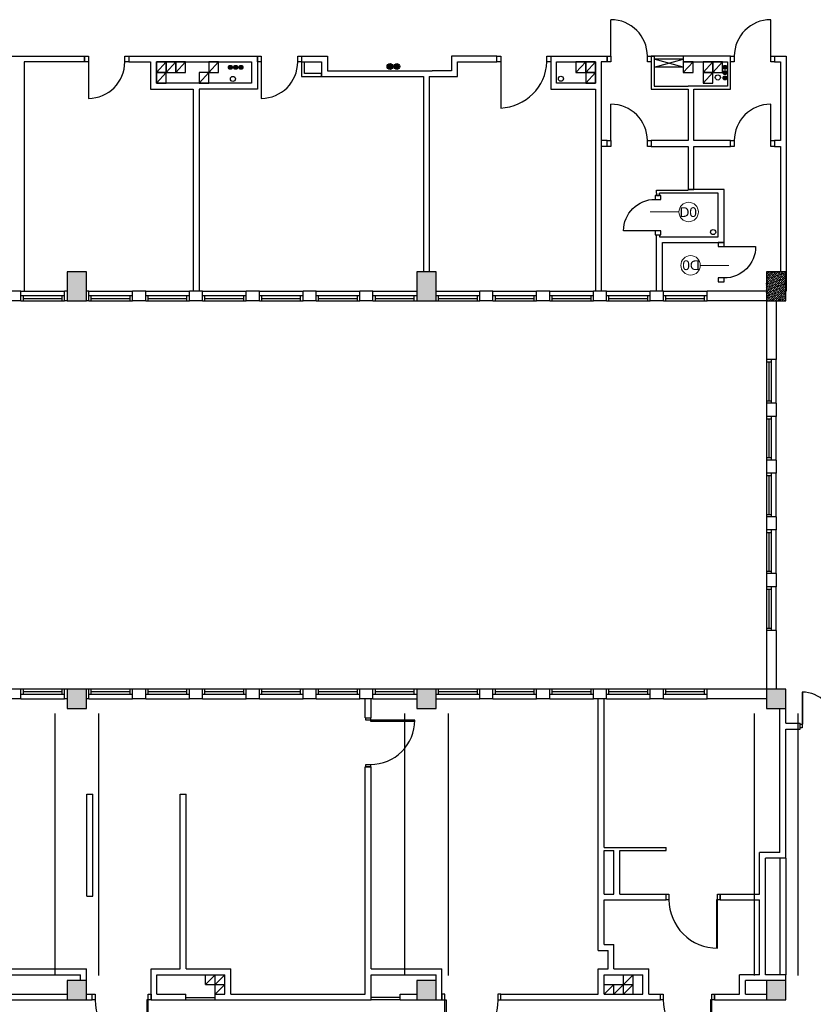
# Model space of a CAD drawing. Header units: millimetres. Extents: x 44889 to 52866, y -11417 to -4315.
# Tile 7 of 74: x 46847 to 47664, y -9971 to -8957. Entities that reach past the tile are written whole.
import ezdxf

# ---------------------------------------------------------------- set-up
doc = ezdxf.new("R2010")
doc.units = ezdxf.units.MM
doc.layers.add('opis stolarki', color=251, linetype='Continuous', lineweight=18)
for name, color, linetype in [('Podkład', 9, 'Continuous'), ('przepusty', 9, 'Continuous'), ('wentylacja', 7, 'Continuous')]:
    doc.layers.add(name, color=color, linetype=linetype)
doc.styles.get("Standard").update_dxf_attribs({"font": 'arial.ttf', "height": 15})
pattern_1 = [(45, (40292.793, -11388.0515), (0.841899, 3.08696304), [3.96875, -0.79375, 0, -0.79375])]

# ---------------------------------------------------------------- blocks, each defined once
blk = doc.blocks.new('drzwi D0 P')
at = {"layer": 'opis stolarki'}
blk.add_line((3789, 277), (3730, 277), dxfattribs=at)
blk.add_circle((3809, 277), 20, dxfattribs=at)
at = {"layer": 'Podkład'}
blk.add_line((3740, 316), (3675, 316), dxfattribs=at)
for points in [[(3740, 316), (3740, 324), (3752, 324), (3752, 316)], [(3740, 243), (3740, 251), (3752, 251), (3752, 243)]]:
    blk.add_lwpolyline(points, close=True, dxfattribs=at)
blk.add_arc((3740, 316), 65, 180, 270, dxfattribs=at)
at = {"layer": 'opis stolarki', "insert": (3826, 267), "char_height": 20, "width": 31, "attachment_point": 9}
blk.add_mtext('{\\fArial|b0|i0|c238|p34;D0}', dxfattribs=at)
blk = doc.blocks.new('wentylacja3')
at = {"layer": 'wentylacja'}
blk.add_line((20, 22), (0, 0), dxfattribs=at)
blk.add_lwpolyline([(0, 0), (20, 0), (20, 22), (0, 22)], close=True, dxfattribs=at)
blk = doc.blocks.new('przepust duży')
at = {"layer": 'przepusty'}
blk.add_circle((82, 371), 7.5, dxfattribs=at)
blk = doc.blocks.new('c.o.')
at = {"layer": 'przepusty'}
for points in [[(6, 0, 1), (-6, 0, 1)], [(20, 0, 1), (8, 0, 1)]]:
    blk.add_hatch(color=256, dxfattribs=at).paths.add_polyline_path(points)
for centre in [(0, 0), (14, 0)]:
    blk.add_circle(centre, 6, dxfattribs=at)
blk = doc.blocks.new('przepust 3x')
at = {"layer": 'przepusty'}
for points in [[(4, 11, 1), (-4, 11, 1)], [(4, 0, 1), (-4, 0, 1)], [(4, -11, 1), (-4, -11, 1)]]:
    blk.add_hatch(color=256, dxfattribs=at).paths.add_polyline_path(points)
for centre in [(0, 11), (0, 0), (0, -11)]:
    blk.add_circle(centre, 4, dxfattribs=at)
blk = doc.blocks.new('d160')
at = {"layer": 'Podkład'}
for p, q in [((4.2, 80), (4.2, -4.2)), ((5.9, 4.2), (5.9, 80)), ((154.1, 4.2), (154.1, 80)), ((155.8, 80), (155.8, -4.2)), ((0, -4.2), (0, 4.2)), ((0, 4.2), (5.9, 4.2)), ((160, 4.2), (154.1, 4.2)), ((160, -4.2), (160, 4.2)), ((4.2, -4.2), (0, -4.2)), ((155.8, -4.2), (160, -4.2))]:
    blk.add_line(p, q, dxfattribs=at)
for centre, start, end in [((4.2, 4.2), 0, 90), ((155.8, 4.2), 89.9848, 180.0152)]:
    blk.add_arc(centre, 75.8, start, end, dxfattribs=at)

msp = doc.modelspace()

# ---------------------------------------------------------------- hatches: boundary and pattern name
at = {"layer": 'Podkład'}
h = msp.add_hatch(dxfattribs=at)
h.set_pattern_fill('ANSI36', color=256, scale=0.5, style=0)
h.set_pattern_definition(pattern_1)
h.paths.add_polyline_path([(46556.02, -9246.13), (46556.02, -9216.13), (46536.02, -9216.13), (46536.02, -9246.13)])
h.paths.add_polyline_path([(46916.02, -9246.13), (46916.02, -9216.13), (46896.02, -9216.13), (46896.02, -9246.13)])
h.paths.add_polyline_path([(47276.02, -9246.13), (47276.02, -9216.13), (47256.02, -9216.13), (47256.02, -9246.13)])
h.paths.add_polyline_path([(47276.02, -9666.13), (47276.02, -9646.13), (47256.02, -9646.13), (47256.02, -9666.13)])
h.paths.add_polyline_path([(46916.02, -9666.13), (46916.02, -9646.13), (46896.02, -9646.13), (46896.02, -9666.13)])
h.paths.add_polyline_path([(46556.02, -9666.13), (46556.02, -9646.13), (46536.02, -9646.13), (46536.02, -9666.13)])
h = msp.add_hatch(dxfattribs=at)
h.set_pattern_fill('ANSI36', color=256, scale=0.5, style=0)
h.set_pattern_definition(pattern_1)
h.paths.add_polyline_path([(47636.02, -9246.13), (47636.02, -9216.13), (47616.02, -9216.13), (47616.02, -9246.13)])
h.paths.add_polyline_path([(47778.52, -9306.13), (47778.52, -9286.13), (47758.52, -9286.13), (47758.52, -9306.13)])
h = msp.add_hatch(dxfattribs=at)
h.set_pattern_fill('ANSI36', color=256, scale=0.5, style=0)
h.set_pattern_definition(pattern_1)
h.paths.add_polyline_path([(47636.02, -9666.13), (47636.02, -9646.13), (47616.02, -9646.13), (47616.02, -9666.13)])
h.paths.add_polyline_path([(47636.02, -9966.13), (47636.02, -9946.13), (47616.02, -9946.13), (47616.02, -9966.13)])
h.paths.add_polyline_path([(47276.02, -9966.13), (47276.02, -9946.13), (47256.02, -9946.13), (47256.02, -9966.13)])
h.paths.add_polyline_path([(47996.02, -9966.13), (47996.02, -9946.13), (47976.02, -9946.13), (47976.02, -9966.13)])
h = msp.add_hatch(dxfattribs=at)
h.set_pattern_fill('ANSI36', color=256, scale=0.5, style=0)
h.set_pattern_definition(pattern_1)
h.paths.add_polyline_path([(46556.02, -9966.13), (46556.02, -9946.13), (46536.02, -9946.13), (46536.02, -9966.13)])
h.paths.add_polyline_path([(46916.02, -9966.13), (46916.02, -9946.13), (46896.02, -9946.13), (46896.02, -9966.13)])

# ---------------------------------------------------------------- linework, layer by layer
for p, q in [((47456.02, -8994.13), (47456.02, -8956.63)), ((47620.52, -8994.13), (47620.52, -8956.63)), ((46819.52, -8994.13), (46914.02, -8994.13)), ((46914.02, -8994.13), (46914.02, -9000.13)), ((46959.52, -8994.13), (46959.52, -9000.13)), ((46959.52, -8994.13), (47092.02, -8994.13)), ((47092.02, -8994.13), (47092.02, -9028.13)), ((47137.52, -8994.13), (47137.52, -9000.13)), ((47137.52, -8994.13), (47158.02, -8994.13)), ((47158.02, -8994.13), (47164.02, -8994.13)), ((47164.02, -8994.13), (47164.02, -9009.13)), ((47338.52, -8994.13), (47292.02, -8994.13)), ((47292.02, -8994.13), (47292.02, -9009.13)), ((47338.52, -9000.13), (47338.52, -8994.13)), ((47394.02, -8994.13), (47394.02, -9028.13)), ((47394.02, -8994.13), (47452.02, -8994.13)), ((47452.02, -8994.13), (47452.02, -9000.13)), ((47497.52, -8994.13), (47497.52, -9028.13)), ((47500.52, -8994.13), (47497.52, -8994.13)), ((47497.52, -8994.13), (47500.52, -8994.13)), ((47500.52, -8994.13), (47500.52, -9025.13)), ((47530.52, -8994.13), (47500.52, -8994.13)), ((47579.02, -8994.13), (47530.52, -8994.13)), ((47530.52, -8994.13), (47530.52, -9000.13)), ((47579.02, -9000.13), (47579.02, -8994.13)), ((47624.52, -8994.13), (47624.52, -9000.13)), ((47624.52, -8994.13), (47636.52, -8994.13)), ((47636.52, -8994.13), (47636.52, -9236.13)), ((46914.02, -9000.13), (46852.02, -9000.13)), ((46852.02, -9000.13), (46852.02, -9236.13)), ((46918.02, -9000.13), (46918.02, -9037.63)), ((46959.52, -9000.13), (46982.02, -9000.13)), ((46982.02, -9000.13), (46982.02, -9028.13)), ((46988.02, -9000.13), (47080.02, -9000.13)), ((46988.02, -9022.13), (46988.02, -9000.13)), ((47080.02, -9000.13), (47086.02, -9000.13)), ((47086.02, -9000.13), (47086.02, -9022.13)), ((47096.02, -9000.13), (47096.02, -9037.63)), ((47137.52, -9000.13), (47158.02, -9000.13)), ((47137.52, -9000.13), (47137.52, -9015.13)), ((47140.52, -9012.13), (47140.52, -9000.13)), ((47158.02, -9000.13), (47158.02, -9015.13)), ((47298.02, -9015.13), (47298.02, -9000.13)), ((47298.02, -9000.13), (47338.52, -9000.13)), ((47342.52, -9000.13), (47342.52, -9047.63)), ((47400.02, -9022.13), (47400.02, -9000.13)), ((47400.02, -9000.13), (47440.02, -9000.13)), ((47440.02, -9000.13), (47440.02, -9022.13)), ((47452.02, -9000.13), (47446.02, -9000.13)), ((47446.02, -9000.13), (47446.02, -9236.13)), ((47530.52, -8997.13), (47500.52, -8997.13)), ((47500.52, -9005.63), (47530.52, -8997.13)), ((47530.52, -9005.63), (47500.52, -8997.13)), ((47530.52, -8997.13), (47530.52, -9005.63)), ((47530.52, -8997.13), (47530.52, -9005.63)), ((47530.52, -9000.13), (47576.02, -9000.13)), ((47576.02, -9000.13), (47576.02, -9025.13)), ((47579.02, -9028.13), (47579.02, -9000.13)), ((47624.52, -9000.13), (47630.52, -9000.13)), ((47630.52, -9000.13), (47630.52, -9081.13)), ((47158.02, -9012.13), (47140.52, -9012.13)), ((47158.02, -9015.13), (47158.02, -9012.13)), ((47164.02, -9009.13), (47272.02, -9009.13)), ((47292.02, -9009.13), (47272.02, -9009.13)), ((47530.52, -9005.63), (47500.52, -9005.63)), ((47086.02, -9022.13), (46988.02, -9022.13)), ((47137.52, -9015.13), (47158.02, -9015.13)), ((47137.52, -9015.13), (47263.02, -9015.13)), ((47263.02, -9015.13), (47263.02, -9216.13)), ((47269.02, -9015.13), (47269.02, -9216.13)), ((47269.02, -9015.13), (47298.02, -9015.13)), ((47440.02, -9022.13), (47400.02, -9022.13)), ((46982.02, -9028.13), (47026.02, -9028.13)), ((47026.02, -9028.13), (47026.02, -9236.13)), ((47092.02, -9028.13), (47032.02, -9028.13)), ((47032.02, -9028.13), (47032.02, -9236.13)), ((47394.02, -9028.13), (47440.02, -9028.13)), ((47440.02, -9028.13), (47440.02, -9236.13)), ((47497.52, -9028.13), (47535.52, -9028.13)), ((47500.52, -9025.13), (47535.52, -9025.13)), ((47576.02, -9025.13), (47535.52, -9025.13)), ((47535.52, -9028.13), (47535.52, -9081.13)), ((47541.52, -9081.13), (47541.52, -9028.13)), ((47541.52, -9028.13), (47579.02, -9028.13)), ((47456.02, -9081.13), (47456.02, -9043.63)), ((47620.52, -9081.13), (47620.52, -9043.63)), ((47452.02, -9081.13), (47446.02, -9081.13)), ((47452.02, -9087.13), (47452.02, -9081.13)), ((47535.52, -9081.13), (47497.52, -9081.13)), ((47497.52, -9081.13), (47497.52, -9087.13)), ((47579.02, -9081.13), (47541.52, -9081.13)), ((47579.02, -9087.13), (47579.02, -9081.13)), ((47630.52, -9081.13), (47624.52, -9081.13)), ((47624.52, -9081.13), (47624.52, -9087.13)), ((47452.02, -9087.13), (47446.02, -9087.13)), ((47497.52, -9087.13), (47535.52, -9087.13)), ((47535.52, -9087.13), (47535.52, -9132.13)), ((47541.52, -9131.44), (47541.52, -9087.13)), ((47541.52, -9087.13), (47579.02, -9087.13)), ((47624.52, -9087.13), (47630.52, -9087.13)), ((47630.52, -9087.13), (47630.52, -9216.13)), ((47503.02, -9135.13), (47503.02, -9132.13)), ((47503.02, -9132.13), (47535.52, -9132.13)), ((47503.02, -9135.13), (47503.02, -9137.63)), ((47566.52, -9135.13), (47506.02, -9135.13)), ((47506.02, -9137.63), (47506.02, -9135.13)), ((47572.52, -9131.44), (47535.52, -9131.44)), ((47535.52, -9131.44), (47541.52, -9131.44)), ((47566.52, -9180.13), (47566.52, -9135.13)), ((47572.52, -9134.44), (47572.52, -9131.44)), ((47572.52, -9186.13), (47572.52, -9134.44)), ((47503.02, -9137.63), (47506.02, -9137.63)), ((47503.02, -9180.13), (47503.02, -9178.13)), ((47503.02, -9178.13), (47506.02, -9178.13)), ((47503.02, -9186.13), (47503.02, -9180.13)), ((47503.02, -9236.13), (47503.02, -9186.13)), ((47506.02, -9178.13), (47506.02, -9180.13)), ((47506.02, -9180.13), (47560.52, -9180.13)), ((47509.02, -9236.13), (47509.02, -9186.13)), ((47509.02, -9186.13), (47566.52, -9186.13)), ((47560.52, -9180.13), (47566.52, -9180.13)), ((47566.52, -9186.13), (47572.52, -9186.13)), ((46848.52, -9236.13), (46893.52, -9236.13)), ((46918.52, -9236.13), (46963.52, -9236.13)), ((46977.02, -9236.13), (47022.02, -9236.13)), ((47035.52, -9236.13), (47080.52, -9236.13)), ((47094.02, -9236.13), (47139.02, -9236.13)), ((47152.52, -9236.13), (47197.52, -9236.13)), ((47211.02, -9236.13), (47256.02, -9236.13)), ((47276.02, -9236.13), (47321.02, -9236.13)), ((47334.52, -9236.13), (47379.52, -9236.13)), ((47393.02, -9236.13), (47438.02, -9236.13)), ((47451.52, -9236.13), (47496.52, -9236.13)), ((47510.02, -9236.13), (47555.02, -9236.13)), ((46893.52, -9241.13), (46848.52, -9241.13)), ((46848.52, -9246.13), (46893.52, -9246.13)), ((46851.02, -9246.13), (46851.02, -9241.13)), ((46851.02, -9243.63), (46891.02, -9243.63)), ((46891.02, -9246.13), (46891.02, -9241.13)), ((46963.52, -9241.13), (46918.52, -9241.13)), ((46918.52, -9246.13), (46963.52, -9246.13)), ((46921.02, -9246.13), (46921.02, -9241.13)), ((46921.02, -9243.63), (46961.02, -9243.63)), ((46961.02, -9246.13), (46961.02, -9241.13)), ((47022.02, -9241.13), (46977.02, -9241.13)), ((46977.02, -9246.13), (47022.02, -9246.13)), ((46979.52, -9246.13), (46979.52, -9241.13)), ((46979.52, -9243.63), (47019.52, -9243.63)), ((47019.52, -9246.13), (47019.52, -9241.13)), ((47080.52, -9241.13), (47035.52, -9241.13)), ((47035.52, -9246.13), (47080.52, -9246.13)), ((47038.02, -9246.13), (47038.02, -9241.13)), ((47038.02, -9243.63), (47078.02, -9243.63)), ((47078.02, -9246.13), (47078.02, -9241.13)), ((47139.02, -9241.13), (47094.02, -9241.13)), ((47094.02, -9246.13), (47139.02, -9246.13)), ((47096.52, -9246.13), (47096.52, -9241.13)), ((47096.52, -9243.63), (47136.52, -9243.63)), ((47136.52, -9246.13), (47136.52, -9241.13)), ((47197.52, -9241.13), (47152.52, -9241.13)), ((47152.52, -9246.13), (47197.52, -9246.13)), ((47155.02, -9246.13), (47155.02, -9241.13)), ((47155.02, -9243.63), (47195.02, -9243.63)), ((47195.02, -9246.13), (47195.02, -9241.13)), ((47256.02, -9241.13), (47211.02, -9241.13)), ((47211.02, -9246.13), (47256.02, -9246.13)), ((47213.52, -9246.13), (47213.52, -9241.13)), ((47213.52, -9243.63), (47253.52, -9243.63)), ((47253.52, -9246.13), (47253.52, -9241.13)), ((47321.02, -9241.13), (47276.02, -9241.13)), ((47276.02, -9246.13), (47321.02, -9246.13)), ((47278.52, -9246.13), (47278.52, -9241.13)), ((47278.52, -9243.63), (47318.52, -9243.63)), ((47318.52, -9246.13), (47318.52, -9241.13)), ((47379.52, -9241.13), (47334.52, -9241.13)), ((47334.52, -9246.13), (47379.52, -9246.13)), ((47337.02, -9246.13), (47337.02, -9241.13)), ((47337.02, -9243.63), (47377.02, -9243.63)), ((47377.02, -9246.13), (47377.02, -9241.13)), ((47438.02, -9241.13), (47393.02, -9241.13)), ((47393.02, -9246.13), (47438.02, -9246.13)), ((47395.52, -9246.13), (47395.52, -9241.13)), ((47395.52, -9243.63), (47435.52, -9243.63)), ((47435.52, -9246.13), (47435.52, -9241.13)), ((47496.52, -9241.13), (47451.52, -9241.13)), ((47451.52, -9246.13), (47496.52, -9246.13)), ((47454.02, -9246.13), (47454.02, -9241.13)), ((47454.02, -9243.63), (47494.02, -9243.63)), ((47494.02, -9246.13), (47494.02, -9241.13)), ((47555.02, -9241.13), (47510.02, -9241.13)), ((47510.02, -9246.13), (47555.02, -9246.13)), ((47512.52, -9246.13), (47512.52, -9241.13)), ((47512.52, -9243.63), (47552.52, -9243.63)), ((47552.52, -9246.13), (47552.52, -9241.13)), ((47616.02, -9306.63), (47616.02, -9351.63)), ((47621.02, -9306.63), (47621.02, -9351.63)), ((47626.02, -9351.63), (47626.02, -9306.63)), ((47616.02, -9309.13), (47621.02, -9309.13)), ((47618.52, -9309.13), (47618.52, -9349.13)), ((47616.02, -9349.13), (47621.02, -9349.13)), ((47616.02, -9365.13), (47616.02, -9410.13)), ((47616.02, -9367.63), (47621.02, -9367.63)), ((47618.52, -9367.63), (47618.52, -9407.63)), ((47621.02, -9365.13), (47621.02, -9410.13)), ((47626.02, -9410.13), (47626.02, -9365.13)), ((47616.02, -9407.63), (47621.02, -9407.63)), ((47616.02, -9423.63), (47616.02, -9468.63)), ((47616.02, -9426.13), (47621.02, -9426.13)), ((47618.52, -9426.13), (47618.52, -9466.13)), ((47621.02, -9423.63), (47621.02, -9468.63)), ((47626.02, -9468.63), (47626.02, -9423.63)), ((47616.02, -9466.13), (47621.02, -9466.13)), ((47616.02, -9482.13), (47616.02, -9527.13)), ((47616.02, -9484.63), (47621.02, -9484.63)), ((47618.52, -9484.63), (47618.52, -9524.63)), ((47621.02, -9482.13), (47621.02, -9527.13)), ((47626.02, -9527.13), (47626.02, -9482.13)), ((47616.02, -9524.63), (47621.02, -9524.63)), ((47616.02, -9540.63), (47616.02, -9585.63)), ((47621.02, -9540.63), (47621.02, -9585.63)), ((47626.02, -9585.63), (47626.02, -9540.63)), ((47616.02, -9543.13), (47621.02, -9543.13)), ((47618.52, -9543.13), (47618.52, -9583.13)), ((47616.02, -9583.13), (47621.02, -9583.13)), ((46893.52, -9646.13), (46848.52, -9646.13)), ((46848.52, -9651.13), (46893.52, -9651.13)), ((46851.02, -9651.13), (46851.02, -9646.13)), ((46851.02, -9648.63), (46891.02, -9648.63)), ((46891.02, -9651.13), (46891.02, -9646.13)), ((46963.52, -9646.13), (46918.52, -9646.13)), ((46918.52, -9651.13), (46963.52, -9651.13)), ((46921.02, -9651.13), (46921.02, -9646.13)), ((46921.02, -9648.63), (46961.02, -9648.63)), ((46961.02, -9651.13), (46961.02, -9646.13)), ((47022.02, -9646.13), (46977.02, -9646.13)), ((46977.02, -9651.13), (47022.02, -9651.13)), ((46979.52, -9651.13), (46979.52, -9646.13)), ((46979.52, -9648.63), (47019.52, -9648.63)), ((47019.52, -9651.13), (47019.52, -9646.13)), ((47080.52, -9646.13), (47035.52, -9646.13)), ((47035.52, -9651.13), (47080.52, -9651.13)), ((47038.02, -9651.13), (47038.02, -9646.13)), ((47038.02, -9648.63), (47078.02, -9648.63)), ((47078.02, -9651.13), (47078.02, -9646.13)), ((47139.02, -9646.13), (47094.02, -9646.13)), ((47094.02, -9651.13), (47139.02, -9651.13)), ((47096.52, -9651.13), (47096.52, -9646.13)), ((47096.52, -9648.63), (47136.52, -9648.63)), ((47136.52, -9651.13), (47136.52, -9646.13)), ((47197.52, -9646.13), (47152.52, -9646.13)), ((47152.52, -9651.13), (47197.52, -9651.13)), ((47155.02, -9651.13), (47155.02, -9646.13)), ((47155.02, -9648.63), (47195.02, -9648.63)), ((47195.02, -9651.13), (47195.02, -9646.13)), ((47256.02, -9646.13), (47211.02, -9646.13)), ((47211.02, -9651.13), (47256.02, -9651.13)), ((47213.52, -9651.13), (47213.52, -9646.13)), ((47213.52, -9648.63), (47253.52, -9648.63)), ((47253.52, -9651.13), (47253.52, -9646.13)), ((47321.02, -9646.13), (47276.02, -9646.13)), ((47276.02, -9651.13), (47321.02, -9651.13)), ((47278.52, -9651.13), (47278.52, -9646.13)), ((47278.52, -9648.63), (47318.52, -9648.63)), ((47318.52, -9651.13), (47318.52, -9646.13)), ((47379.52, -9646.13), (47334.52, -9646.13)), ((47334.52, -9651.13), (47379.52, -9651.13)), ((47337.02, -9651.13), (47337.02, -9646.13)), ((47337.02, -9648.63), (47377.02, -9648.63)), ((47377.02, -9651.13), (47377.02, -9646.13)), ((47438.02, -9646.13), (47393.02, -9646.13)), ((47393.02, -9651.13), (47438.02, -9651.13)), ((47395.52, -9651.13), (47395.52, -9646.13)), ((47395.52, -9648.63), (47435.52, -9648.63)), ((47435.52, -9651.13), (47435.52, -9646.13)), ((47496.52, -9646.13), (47451.52, -9646.13)), ((47451.52, -9651.13), (47496.52, -9651.13)), ((47454.02, -9651.13), (47454.02, -9646.13)), ((47454.02, -9648.63), (47494.02, -9648.63)), ((47494.02, -9651.13), (47494.02, -9646.13)), ((47555.02, -9646.13), (47510.02, -9646.13)), ((47510.02, -9651.13), (47555.02, -9651.13)), ((47512.52, -9651.13), (47512.52, -9646.13)), ((47512.52, -9648.63), (47552.52, -9648.63)), ((47552.52, -9651.13), (47552.52, -9646.13)), ((46848.52, -9656.13), (46893.52, -9656.13)), ((46918.52, -9656.13), (46963.52, -9656.13)), ((46977.02, -9656.13), (47022.02, -9656.13)), ((47035.52, -9656.13), (47080.52, -9656.13)), ((47094.02, -9656.13), (47139.02, -9656.13)), ((47152.52, -9656.13), (47197.52, -9656.13)), ((47211.02, -9656.13), (47256.02, -9656.13)), ((47276.02, -9656.13), (47321.02, -9656.13)), ((47334.52, -9656.13), (47379.52, -9656.13)), ((47393.02, -9656.13), (47438.02, -9656.13)), ((47451.52, -9656.13), (47496.52, -9656.13)), ((47510.02, -9656.13), (47555.02, -9656.13)), ((47630.02, -9820.13), (47630.02, -9940.13)), ((47636.02, -9820.13), (47636.02, -9940.13)), ((47038.52, -9950.13), (47038.52, -9940.13)), ((47038.52, -9950.13), (47048.52, -9940.13)), ((47048.52, -9960.13), (47048.52, -9940.13)), ((47048.52, -9950.13), (47058.52, -9940.13)), ((47459.02, -9960.13), (47479.02, -9940.13)), ((47469.02, -9960.13), (47469.02, -9940.13)), ((47479.02, -9960.13), (47479.02, -9940.13)), ((47038.52, -9950.13), (47058.52, -9950.13)), ((47048.41, -9960.13), (47058.52, -9950.13)), ((47449.02, -9950.13), (47479.02, -9950.13)), ((47449.02, -9960.13), (47459.02, -9950.13)), ((47459.02, -9960.13), (47459.02, -9950.13)), ((47469.02, -9960.13), (47479.02, -9950.13)), ((47018.44, -9963.63), (47048.41, -9963.63)), ((47018.44, -9966.13), (47048.41, -9966.13)), ((47239.14, -9963.63), (47209.02, -9963.63)), ((47239.14, -9966.13), (47209.02, -9966.13))]:
    msp.add_line(p, q, dxfattribs=at)
at = {"layer": 'Podkład', "ltscale": 0.5}
for p, q in [((46848.52, -9236.13), (46835.02, -9236.13)), ((46848.52, -9246.13), (46848.52, -9236.13)), ((46896.02, -9236.13), (46893.52, -9236.13)), ((46893.52, -9246.13), (46893.52, -9236.13)), ((46918.52, -9236.13), (46916.02, -9236.13)), ((46918.52, -9246.13), (46918.52, -9236.13)), ((46963.52, -9246.13), (46963.52, -9236.13)), ((46977.02, -9236.13), (46963.52, -9236.13)), ((46977.02, -9246.13), (46977.02, -9236.13)), ((47022.02, -9246.13), (47022.02, -9236.13)), ((47035.52, -9236.13), (47022.02, -9236.13)), ((47035.52, -9246.13), (47035.52, -9236.13)), ((47080.52, -9246.13), (47080.52, -9236.13)), ((47094.02, -9236.13), (47080.52, -9236.13)), ((47094.02, -9246.13), (47094.02, -9236.13)), ((47139.02, -9246.13), (47139.02, -9236.13)), ((47152.52, -9236.13), (47139.02, -9236.13)), ((47152.52, -9246.13), (47152.52, -9236.13)), ((47211.02, -9236.13), (47197.52, -9236.13)), ((47197.52, -9246.13), (47197.52, -9236.13)), ((47211.02, -9246.13), (47211.02, -9236.13)), ((47321.02, -9246.13), (47321.02, -9236.13)), ((47334.52, -9236.13), (47321.02, -9236.13)), ((47334.52, -9246.13), (47334.52, -9236.13)), ((47379.52, -9246.13), (47379.52, -9236.13)), ((47393.02, -9236.13), (47379.52, -9236.13)), ((47393.02, -9246.13), (47393.02, -9236.13)), ((47438.02, -9246.13), (47438.02, -9236.13)), ((47451.52, -9236.13), (47438.02, -9236.13)), ((47451.52, -9246.13), (47451.52, -9236.13)), ((47496.52, -9246.13), (47496.52, -9236.13)), ((47510.02, -9236.13), (47496.52, -9236.13)), ((47510.02, -9246.13), (47510.02, -9236.13)), ((47616.02, -9236.13), (47555.02, -9236.13)), ((47555.02, -9246.13), (47555.02, -9236.13)), ((46848.52, -9246.13), (46835.02, -9246.13)), ((46896.02, -9246.13), (46893.52, -9246.13)), ((46918.52, -9246.13), (46916.02, -9246.13)), ((46977.02, -9246.13), (46963.52, -9246.13)), ((47035.52, -9246.13), (47022.02, -9246.13)), ((47094.02, -9246.13), (47080.52, -9246.13)), ((47152.52, -9246.13), (47139.02, -9246.13)), ((47211.02, -9246.13), (47197.52, -9246.13)), ((47334.52, -9246.13), (47321.02, -9246.13)), ((47393.02, -9246.13), (47379.52, -9246.13)), ((47451.52, -9246.13), (47438.02, -9246.13)), ((47510.02, -9246.13), (47496.52, -9246.13)), ((47616.02, -9246.13), (47555.02, -9246.13)), ((47616.02, -9246.13), (47616.02, -9306.63)), ((47626.02, -9246.13), (47626.02, -9306.63)), ((47626.02, -9306.63), (47616.02, -9306.63)), ((47626.02, -9351.63), (47616.02, -9351.63)), ((47616.02, -9351.63), (47616.02, -9365.13)), ((47626.02, -9351.63), (47626.02, -9365.13)), ((47626.02, -9365.13), (47616.02, -9365.13)), ((47626.02, -9410.13), (47616.02, -9410.13)), ((47616.02, -9410.13), (47616.02, -9423.63)), ((47626.02, -9410.13), (47626.02, -9423.63)), ((47626.02, -9423.63), (47616.02, -9423.63)), ((47626.02, -9468.63), (47616.02, -9468.63)), ((47616.02, -9468.63), (47616.02, -9482.13)), ((47626.02, -9468.63), (47626.02, -9482.13)), ((47626.02, -9482.13), (47616.02, -9482.13)), ((47626.02, -9527.13), (47616.02, -9527.13)), ((47616.02, -9527.13), (47616.02, -9540.63)), ((47626.02, -9527.13), (47626.02, -9540.63)), ((47626.02, -9540.63), (47616.02, -9540.63)), ((47626.02, -9585.63), (47616.02, -9585.63)), ((47616.02, -9585.63), (47616.02, -9646.13)), ((47626.02, -9585.63), (47626.02, -9646.13)), ((46848.52, -9646.13), (46835.02, -9646.13)), ((46848.52, -9656.13), (46848.52, -9646.13)), ((46896.02, -9646.13), (46893.52, -9646.13)), ((46893.52, -9656.13), (46893.52, -9646.13)), ((46918.52, -9646.13), (46916.02, -9646.13)), ((46918.52, -9656.13), (46918.52, -9646.13)), ((46963.52, -9656.13), (46963.52, -9646.13)), ((46977.02, -9646.13), (46963.52, -9646.13)), ((46977.02, -9656.13), (46977.02, -9646.13)), ((47022.02, -9656.13), (47022.02, -9646.13)), ((47035.52, -9646.13), (47022.02, -9646.13)), ((47035.52, -9656.13), (47035.52, -9646.13)), ((47080.52, -9656.13), (47080.52, -9646.13)), ((47094.02, -9646.13), (47080.52, -9646.13)), ((47094.02, -9656.13), (47094.02, -9646.13)), ((47139.02, -9656.13), (47139.02, -9646.13)), ((47152.52, -9646.13), (47139.02, -9646.13)), ((47152.52, -9656.13), (47152.52, -9646.13)), ((47211.02, -9646.13), (47197.52, -9646.13)), ((47197.52, -9656.13), (47197.52, -9646.13)), ((47211.02, -9656.13), (47211.02, -9646.13)), ((47321.02, -9656.13), (47321.02, -9646.13)), ((47334.52, -9646.13), (47321.02, -9646.13)), ((47334.52, -9656.13), (47334.52, -9646.13)), ((47379.52, -9656.13), (47379.52, -9646.13)), ((47393.02, -9646.13), (47379.52, -9646.13)), ((47393.02, -9656.13), (47393.02, -9646.13)), ((47438.02, -9656.13), (47438.02, -9646.13)), ((47451.52, -9646.13), (47438.02, -9646.13)), ((47451.52, -9656.13), (47451.52, -9646.13)), ((47496.52, -9656.13), (47496.52, -9646.13)), ((47510.02, -9646.13), (47496.52, -9646.13)), ((47510.02, -9656.13), (47510.02, -9646.13)), ((47616.02, -9646.13), (47555.02, -9646.13)), ((47555.02, -9656.13), (47555.02, -9646.13)), ((46848.52, -9656.13), (46835.02, -9656.13)), ((46896.02, -9656.13), (46893.52, -9656.13)), ((46918.52, -9656.13), (46916.02, -9656.13)), ((46977.02, -9656.13), (46963.52, -9656.13)), ((47035.52, -9656.13), (47022.02, -9656.13)), ((47094.02, -9656.13), (47080.52, -9656.13)), ((47152.52, -9656.13), (47139.02, -9656.13)), ((47211.02, -9656.13), (47197.52, -9656.13)), ((47203.02, -9675.63), (47203.02, -9656.13)), ((47209.02, -9675.63), (47209.02, -9656.13)), ((47334.52, -9656.13), (47321.02, -9656.13)), ((47393.02, -9656.13), (47379.52, -9656.13)), ((47451.52, -9656.13), (47438.02, -9656.13)), ((47443.02, -9915.13), (47443.02, -9656.13)), ((47449.02, -9809.13), (47449.02, -9656.13)), ((47510.02, -9656.13), (47496.52, -9656.13)), ((47616.02, -9656.13), (47555.02, -9656.13)), ((46883.52, -9671.13), (46883.52, -9941.13)), ((46928.52, -9671.13), (46928.52, -9941.13)), ((47243.52, -9671.13), (47243.52, -9941.13)), ((47288.52, -9671.13), (47288.52, -9941.13)), ((47603.52, -9671.13), (47603.52, -9941.13)), ((47630.02, -9814.13), (47630.02, -9666.13)), ((47636.02, -9681.13), (47636.02, -9666.13)), ((47648.52, -9671.13), (47648.52, -9941.13)), ((47203.02, -9675.63), (47209.02, -9675.63)), ((47636.02, -9681.13), (47651.02, -9681.13)), ((47651.02, -9687.13), (47651.02, -9681.13)), ((47636.02, -9820.13), (47636.02, -9687.13)), ((47636.02, -9687.13), (47651.02, -9687.13)), ((47203.02, -9960.13), (47203.02, -9726.13)), ((47203.02, -9726.13), (47209.02, -9726.13)), ((47209.02, -9934.13), (47209.02, -9726.13)), ((46916.52, -9859.13), (46916.52, -9754.13)), ((46916.52, -9754.13), (46922.52, -9754.13)), ((46922.52, -9859.13), (46922.52, -9754.13)), ((47012.52, -9934.13), (47012.52, -9754.13)), ((47012.52, -9754.13), (47018.52, -9754.13)), ((47018.52, -9934.13), (47018.52, -9754.13)), ((47449.02, -9809.13), (47513.02, -9809.13)), ((47449.02, -9857.13), (47449.02, -9812.13)), ((47449.02, -9812.13), (47459.02, -9812.13)), ((47459.02, -9857.13), (47459.02, -9812.13)), ((47465.02, -9857.13), (47465.02, -9812.13)), ((47465.02, -9812.13), (47513.02, -9812.13)), ((47513.02, -9812.13), (47513.02, -9809.13)), ((47630.02, -9814.13), (47609.02, -9814.13)), ((47609.02, -9857.13), (47609.02, -9814.13)), ((47615.02, -9940.13), (47615.02, -9820.13)), ((47636.02, -9820.13), (47615.02, -9820.13)), ((46916.52, -9859.13), (46922.52, -9859.13)), ((47449.02, -9857.13), (47459.02, -9857.13)), ((47449.02, -9863.13), (47513.02, -9863.13)), ((47449.02, -9909.13), (47449.02, -9863.13)), ((47465.02, -9857.13), (47513.02, -9857.13)), ((47513.02, -9863.13), (47513.02, -9857.13)), ((47568.52, -9863.13), (47568.52, -9857.13)), ((47568.52, -9857.13), (47609.02, -9857.13)), ((47568.52, -9863.13), (47609.02, -9863.13)), ((47609.02, -9940.13), (47609.02, -9863.13)), ((47443.02, -9915.13), (47453.02, -9915.13)), ((47449.02, -9909.13), (47459.02, -9909.13)), ((47453.02, -9934.13), (47453.02, -9915.13)), ((47459.02, -9934.13), (47459.02, -9909.13)), ((46311.52, -9934.13), (46916.02, -9934.13)), ((46916.02, -9946.13), (46916.02, -9934.13)), ((46982.52, -9966.13), (46982.52, -9934.13)), ((46982.52, -9934.13), (47012.52, -9934.13)), ((47018.52, -9934.13), (47064.52, -9934.13)), ((47064.52, -9960.13), (47064.52, -9934.13)), ((47209.02, -9934.13), (47282.02, -9934.13)), ((47282.02, -9966.13), (47282.02, -9934.13)), ((47443.02, -9960.13), (47443.02, -9934.13)), ((47443.02, -9934.13), (47453.02, -9934.13)), ((47459.02, -9934.13), (47495.02, -9934.13)), ((47495.02, -9960.13), (47495.02, -9934.13)), ((46729.02, -9940.13), (46910.02, -9940.13)), ((46910.02, -9946.13), (46910.02, -9940.13)), ((46988.52, -9960.13), (46988.52, -9940.13)), ((46988.52, -9940.13), (47058.52, -9940.13)), ((47058.52, -9960.13), (47058.52, -9940.13)), ((47209.02, -9966.13), (47209.02, -9940.13)), ((47209.02, -9940.13), (47276.02, -9940.13)), ((47276.02, -9946.13), (47276.02, -9940.13)), ((47449.02, -9960.13), (47449.02, -9940.13)), ((47449.02, -9940.13), (47489.02, -9940.13)), ((47489.02, -9960.13), (47489.02, -9940.13)), ((47588.52, -9960.13), (47588.52, -9940.13)), ((47609.02, -9940.13), (47588.52, -9940.13)), ((47594.52, -9960.13), (47594.52, -9946.13)), ((47616.02, -9946.13), (47594.52, -9946.13)), ((47636.02, -9940.13), (47615.02, -9940.13)), ((47636.02, -9946.13), (47636.02, -9940.13)), ((46723.02, -9966.13), (46896.02, -9966.13)), ((46729.02, -9960.13), (46896.02, -9960.13)), ((46916.02, -9960.13), (46922.02, -9960.13)), ((46916.02, -9966.13), (46922.02, -9966.13)), ((46922.02, -9966.13), (46922.02, -9960.13)), ((46982.52, -9966.13), (47018.44, -9966.13)), ((46988.52, -9960.13), (47018.44, -9960.13)), ((47018.44, -9966.13), (47018.44, -9960.13)), ((47048.41, -9966.13), (47048.41, -9960.13)), ((47048.41, -9960.13), (47058.52, -9960.13)), ((47048.41, -9966.13), (47209.02, -9966.13)), ((47064.52, -9960.13), (47203.02, -9960.13)), ((47239.14, -9960.13), (47256.02, -9960.13)), ((47239.14, -9966.13), (47239.14, -9960.13)), ((47239.14, -9966.13), (47256.02, -9966.13)), ((47276.02, -9966.13), (47282.02, -9966.13)), ((47342.52, -9966.13), (47342.52, -9960.13)), ((47342.52, -9960.13), (47443.02, -9960.13)), ((47342.52, -9966.13), (47507.02, -9966.13)), ((47449.02, -9960.13), (47489.02, -9960.13)), ((47495.02, -9960.13), (47507.02, -9960.13)), ((47507.02, -9966.13), (47507.02, -9960.13)), ((47562.52, -9966.13), (47562.52, -9960.13)), ((47562.52, -9960.13), (47588.52, -9960.13)), ((47562.52, -9966.13), (47616.02, -9966.13)), ((47594.52, -9960.13), (47616.02, -9960.13))]:
    msp.add_line(p, q, dxfattribs=at)
at = {"layer": 'Podkład'}
for points in [[(46918.02, -9000.13), (46914.02, -9000.13), (46914.02, -8994.13), (46918.02, -8994.13)], [(46959.52, -9000.13), (46955.52, -9000.13), (46955.52, -8994.13), (46959.52, -8994.13)], [(47096.02, -9000.13), (47092.02, -9000.13), (47092.02, -8994.13), (47096.02, -8994.13)], [(47137.52, -9000.13), (47133.52, -9000.13), (47133.52, -8994.13), (47137.52, -8994.13)], [(47342.52, -9000.13), (47338.52, -9000.13), (47338.52, -8994.13), (47342.52, -8994.13)], [(47394.02, -9000.13), (47390.02, -9000.13), (47390.02, -8994.13), (47394.02, -8994.13)], [(47456.02, -9000.13), (47452.02, -9000.13), (47452.02, -8994.13), (47456.02, -8994.13)], [(47497.52, -9000.13), (47493.52, -9000.13), (47493.52, -8994.13), (47497.52, -8994.13)], [(47583.02, -9000.13), (47579.02, -9000.13), (47579.02, -8994.13), (47583.02, -8994.13)], [(47624.52, -9000.13), (47620.52, -9000.13), (47620.52, -8994.13), (47624.52, -8994.13)], [(47456.02, -9087.13), (47452.02, -9087.13), (47452.02, -9081.13), (47456.02, -9081.13)], [(47497.52, -9087.13), (47493.52, -9087.13), (47493.52, -9081.13), (47497.52, -9081.13)], [(47583.02, -9087.13), (47579.02, -9087.13), (47579.02, -9081.13), (47583.02, -9081.13)], [(47624.52, -9087.13), (47620.52, -9087.13), (47620.52, -9081.13), (47624.52, -9081.13)], [(46896.02, -9246.13), (46916.02, -9246.13), (46916.02, -9216.13), (46896.02, -9216.13)], [(47256.02, -9246.13), (47276.02, -9246.13), (47276.02, -9216.13), (47256.02, -9216.13)], [(47616.02, -9246.13), (47636.02, -9246.13), (47636.02, -9216.13), (47616.02, -9216.13)], [(46896.02, -9666.13), (46916.02, -9666.13), (46916.02, -9646.13), (46896.02, -9646.13)], [(47256.02, -9666.13), (47276.02, -9666.13), (47276.02, -9646.13), (47256.02, -9646.13)], [(47616.02, -9666.13), (47636.02, -9666.13), (47636.02, -9646.13), (47616.02, -9646.13)], [(46896.02, -9966.13), (46916.02, -9966.13), (46916.02, -9946.13), (46896.02, -9946.13)], [(47256.02, -9966.13), (47276.02, -9966.13), (47276.02, -9946.13), (47256.02, -9946.13)], [(47616.02, -9966.13), (47636.02, -9966.13), (47636.02, -9946.13), (47616.02, -9946.13)]]:
    msp.add_lwpolyline(points, close=True, dxfattribs=at)
for points in [[(47208.54, -9723.6), (47208.54, -9726.13), (47203.49, -9726.13), (47203.49, -9723.6), (47208.54, -9723.6, 0.4142136), (47253.99, -9678.15), (47203.49, -9678.15), (47203.49, -9675.63), (47208.54, -9675.63), (47208.54, -9679.16), (47253.99, -9679.16)], [(47515.79, -9862.9), (47513.02, -9862.9), (47513.02, -9857.35), (47515.79, -9857.35), (47515.79, -9862.9, 0.4142136), (47565.74, -9912.85), (47565.74, -9857.35), (47568.52, -9857.35), (47568.52, -9862.9), (47564.63, -9862.9), (47564.63, -9912.85)], [(46925.04, -9966.15), (46922.02, -9966.15), (46922.02, -9960.1), (46925.04, -9960.1), (46925.04, -9966.15, 0.4142136), (46979.49, -10020.6), (46979.49, -9960.1), (46982.52, -9960.1), (46982.52, -9966.15), (46978.28, -9966.15), (46978.28, -10020.6)], [(47339.49, -9966.15), (47342.52, -9966.15), (47342.52, -9960.1), (47339.49, -9960.1), (47339.49, -9966.15, -0.4142136), (47285.04, -10020.6), (47285.04, -9960.1), (47282.02, -9960.1), (47282.02, -9966.15), (47286.25, -9966.15), (47286.25, -10020.6)], [(47509.79, -9965.9), (47507.02, -9965.9), (47507.02, -9960.35), (47509.79, -9960.35), (47509.79, -9965.9, 0.4142136), (47559.74, -10015.85), (47559.74, -9960.35), (47562.52, -9960.35), (47562.52, -9965.9), (47558.63, -9965.9), (47558.63, -10015.85)]]:
    msp.add_lwpolyline(points, format="xyb", dxfattribs=at)
for centre, radius, start, end in [((47456.02, -8994.13), 37.5, 360, 90), ((47620.52, -8994.13), 37.5, 90, 180), ((46918.02, -9000.13), 37.5, 270, 0), ((47096.02, -9000.13), 37.5, 270, 0), ((47340.49, -8998.1), 49.57, 272.34003, 357.65998), ((47456.02, -9081.13), 37.5, 360, 90), ((47620.52, -9081.13), 37.5, 90, 180)]:
    msp.add_arc(centre, radius, start, end, dxfattribs=at)

# ---------------------------------------------------------------- block references
for name, p, xscale, yscale, zscale in [('wentylacja3', (46988.02, -9011.13), 0.5, 0.5, 0.5), ('wentylacja3', (46998.02, -9011.13), 0.5, 0.5, 0.5), ('wentylacja3', (47008.02, -9011.13), 0.5, 0.5, 0.5), ('wentylacja3', (47042.02, -9011.13), 0.5, 0.5, 0.5), ('c.o.', (47228.55, -9004.86), 0.5, 0.5, 0.5), ('wentylacja3', (47420.02, -9011.13), 0.5, 0.5, 0.5), ('wentylacja3', (47430.02, -9011.13), 0.5, 0.5, 0.5), ('wentylacja3', (47530.52, -9011.13), 0.5, 0.5, 0.5), ('wentylacja3', (47551, -9011.13), 0.5, 0.5, 0.5), ('wentylacja3', (47561, -9011.13), 0.5, 0.5, 0.5), ('wentylacja3', (46988.02, -9022.13), 0.5, 0.5, 0.5), ('wentylacja3', (47032.02, -9022.13), 0.5, 0.5, 0.5), ('wentylacja3', (47430.02, -9022.13), 0.5, 0.5, 0.5), ('wentylacja3', (47551, -9022.13), 0.5, 0.5, 0.5), ('przepust duży', (47537.36, -9145.96), 0.3500000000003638, 0.3500000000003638, 0.3500000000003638), ('przepust duży', (47038.14, -9147.44), 0.3500000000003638, 0.3500000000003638, 0.3500000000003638), ('przepust duży', (47375.86, -9147.31), 0.3500000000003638, 0.3500000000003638, 0.3500000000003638), ('przepust duży', (47532.53, -9305.23), 0.3500000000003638, 0.3500000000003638, 0.3500000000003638), ('drzwi D0 P', (49442.52, -9348.13), -0.5, 0.5, 0.5), ('d160', (47651.02, -9684.13), 0.4375, 0.4375, 0.4375)]:
    msp.add_blockref(name, p, dxfattribs=dict(at, xscale=xscale, yscale=yscale, zscale=zscale))
at = {"layer": 'Podkład', "yscale": 0.5, "zscale": 0.5}
for name, p, xscale, rotation in [('przepust 3x', (47069.62, -9005.7), 0.5, 90), ('przepust 3x', (47573.45, -9011.13), 0.5, 180), ('drzwi D0 P', (45631.52, -9016.13), -0.5, 180)]:
    msp.add_blockref(name, p, dxfattribs=dict(at, xscale=xscale, rotation=rotation))

doc.saveas('drawing.dxf')
